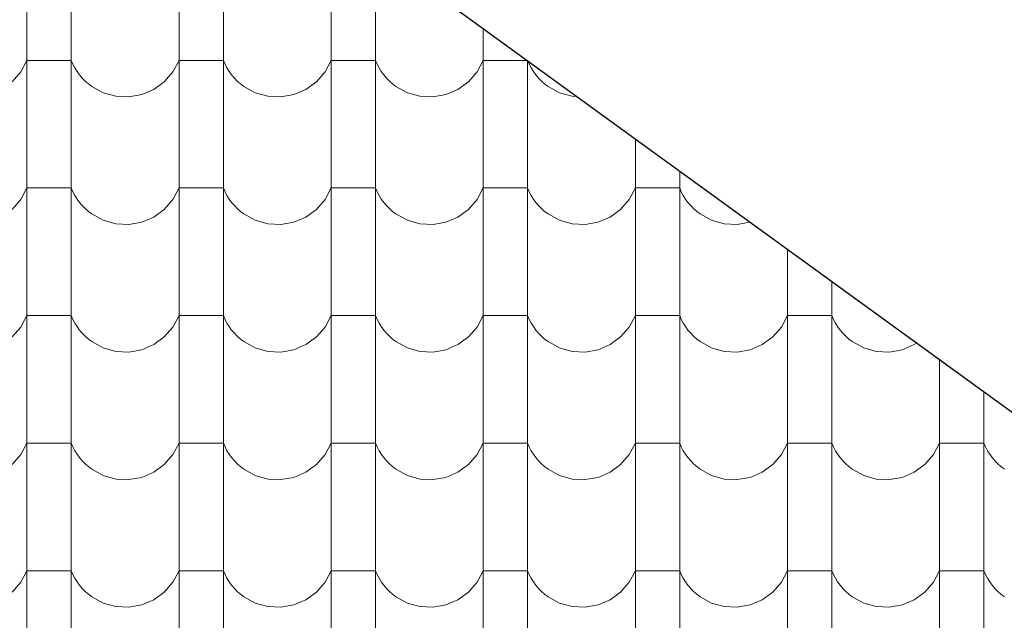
# Model space of a CAD drawing. Header units: millimetres. Extents: x -61343 to 9939, y -6894 to 7453.
# Tile 252 of 255: x 4396 to 4610, y -3458 to -3328. Entities that reach past the tile are written whole.
import ezdxf

# ---------------------------------------------------------------- set-up
doc = ezdxf.new("R2010")
doc.units = ezdxf.units.MM
doc.header["$MEASUREMENT"] = 0
doc.layers.add('810-G Ogólne', color=7, linetype='Continuous')
doc.layers.add('990-D Import IFC', color=7, linetype='Continuous')

# ---------------------------------------------------------------- blocks, each defined once
blk = doc.blocks.new('*X1822', base_point=(515069.4, 47309.9))
at = {"layer": '990-D Import IFC', "color": 251, "linetype": 'Continuous', "lineweight": 13, "true_color": 0x6a6a6a}
for p, q in [((553961.4, -17231.1), (553961.4, -17508.1)), ((554057.5, -17231.1), (554057.5, -17508.1)), ((554291.4, -17231.1), (554291.4, -17508.1)), ((554387.5, -17231.1), (554387.5, -17508.1)), ((554621.4, -17231.1), (554621.4, -17508.1)), ((554717.5, -17231.1), (554717.5, -17508.1)), ((554951.4, -17270.7), (554951.4, -17508.1)), ((553948.1, -17364.2), (553961.4, -17339.2)), ((554009.4, -17339.2), (553961.4, -17339.2)), ((554057.5, -17339.2), (554009.4, -17339.2)), ((554057.5, -17339.2), (554061.1, -17347.5)), ((554278.1, -17364.2), (554291.4, -17339.2)), ((554339.4, -17339.2), (554291.4, -17339.2)), ((554387.5, -17339.2), (554339.4, -17339.2)), ((554387.5, -17339.2), (554391.1, -17347.5)), ((554608.1, -17364.2), (554621.4, -17339.2)), ((554669.4, -17339.2), (554621.4, -17339.2)), ((554717.5, -17339.2), (554669.4, -17339.2)), ((554717.5, -17339.2), (554721.1, -17347.5)), ((554938.1, -17364.2), (554951.4, -17339.2)), ((554999.4, -17339.2), (554951.4, -17339.2)), ((555045.7, -17339.2), (554999.4, -17339.2)), ((555047.5, -17340.5), (555047.5, -17508.1)), ((555048.3, -17341.1), (555051.1, -17347.5)), ((553929.4, -17385.7), (553948.1, -17364.2)), ((554061.1, -17347.5), (554065.4, -17355.6)), ((554065.4, -17355.6), (554070.2, -17363.3)), ((554070.2, -17363.3), (554075.5, -17370.7)), ((554259.4, -17385.7), (554278.1, -17364.2)), ((554391.1, -17347.5), (554395.4, -17355.6)), ((554395.4, -17355.6), (554400.2, -17363.3)), ((554400.2, -17363.3), (554405.5, -17370.7)), ((554589.4, -17385.7), (554608.1, -17364.2)), ((554721.1, -17347.5), (554725.4, -17355.6)), ((554725.4, -17355.6), (554730.2, -17363.3)), ((554730.2, -17363.3), (554735.5, -17370.7)), ((554919.4, -17385.7), (554938.1, -17364.2)), ((555051.1, -17347.5), (555055.4, -17355.6)), ((555055.4, -17355.6), (555060.2, -17363.3)), ((555060.2, -17363.3), (555065.5, -17370.7)), ((554075.5, -17370.7), (554081.4, -17377.6)), ((554081.4, -17377.6), (554087.8, -17384.1)), ((554087.8, -17384.1), (554094.6, -17390.2)), ((554236.5, -17402.4), (554259.4, -17385.7)), ((554405.5, -17370.7), (554411.4, -17377.6)), ((554411.4, -17377.6), (554417.8, -17384.1)), ((554417.8, -17384.1), (554424.6, -17390.2)), ((554566.5, -17402.4), (554589.4, -17385.7)), ((554735.5, -17370.7), (554741.4, -17377.6)), ((554741.4, -17377.6), (554747.8, -17384.1)), ((554747.8, -17384.1), (554754.6, -17390.2)), ((554896.5, -17402.4), (554919.4, -17385.7)), ((555065.5, -17370.7), (555071.4, -17377.6)), ((555071.4, -17377.6), (555077.8, -17384.1)), ((555077.8, -17384.1), (555084.6, -17390.2)), ((554094.6, -17390.2), (554101.9, -17395.7)), ((554101.9, -17395.7), (554126.7, -17409.4)), ((554126.7, -17409.4), (554154.1, -17417.1)), ((554210.4, -17413.5), (554236.5, -17402.4)), ((554424.6, -17390.2), (554431.9, -17395.7)), ((554431.9, -17395.7), (554456.7, -17409.4)), ((554456.7, -17409.4), (554484.1, -17417.1)), ((554540.4, -17413.5), (554566.5, -17402.4)), ((554754.6, -17390.2), (554761.9, -17395.7)), ((554761.9, -17395.7), (554786.7, -17409.4)), ((554786.7, -17409.4), (554814.1, -17417.1)), ((554870.4, -17413.5), (554896.5, -17402.4)), ((555084.6, -17390.2), (555091.9, -17395.7)), ((555091.9, -17395.7), (555116.7, -17409.4)), ((555116.7, -17409.4), (555144.1, -17417.1)), ((554154.1, -17417.1), (554182.4, -17418.5)), ((554182.4, -17418.5), (554210.4, -17413.5)), ((554484.1, -17417.1), (554512.4, -17418.5)), ((554512.4, -17418.5), (554540.4, -17413.5)), ((554814.1, -17417.1), (554842.4, -17418.5)), ((554842.4, -17418.5), (554870.4, -17413.5)), ((555144.1, -17417.1), (555153.7, -17417.6)), ((553961.4, -17508.1), (553961.4, -17785.1)), ((554057.5, -17508.1), (554057.5, -17785.1)), ((554291.4, -17508.1), (554291.4, -17785.1)), ((554387.5, -17508.1), (554387.5, -17785.1)), ((554621.4, -17508.1), (554621.4, -17785.1)), ((554717.5, -17508.1), (554717.5, -17785.1)), ((554951.4, -17508.1), (554951.4, -17785.1)), ((555047.5, -17508.1), (555047.5, -17785.1)), ((555281.4, -17510.3), (555281.4, -17785.1)), ((555377.5, -17580.1), (555377.5, -17785.1)), ((553948.1, -17641.2), (553961.4, -17616.2)), ((554009.4, -17616.2), (553961.4, -17616.2)), ((554057.5, -17616.2), (554009.4, -17616.2)), ((554057.5, -17616.2), (554061.1, -17624.5)), ((554278.1, -17641.2), (554291.4, -17616.2)), ((554339.4, -17616.2), (554291.4, -17616.2)), ((554387.5, -17616.2), (554339.4, -17616.2)), ((554387.5, -17616.2), (554391.1, -17624.5)), ((554608.1, -17641.2), (554621.4, -17616.2)), ((554669.4, -17616.2), (554621.4, -17616.2)), ((554717.5, -17616.2), (554669.4, -17616.2)), ((554717.5, -17616.2), (554721.1, -17624.5)), ((554938.1, -17641.2), (554951.4, -17616.2)), ((554999.4, -17616.2), (554951.4, -17616.2)), ((555047.5, -17616.2), (554999.4, -17616.2)), ((555047.5, -17616.2), (555051.1, -17624.5)), ((555268.1, -17641.2), (555281.4, -17616.2)), ((555329.4, -17616.2), (555281.4, -17616.2)), ((555377.5, -17616.2), (555329.4, -17616.2)), ((555377.5, -17616.2), (555381.1, -17624.5)), ((553929.4, -17662.7), (553948.1, -17641.2)), ((554061.1, -17624.5), (554065.4, -17632.6)), ((554065.4, -17632.6), (554070.2, -17640.3)), ((554070.2, -17640.3), (554075.5, -17647.7)), ((554259.4, -17662.7), (554278.1, -17641.2)), ((554391.1, -17624.5), (554395.4, -17632.6)), ((554395.4, -17632.6), (554400.2, -17640.3)), ((554400.2, -17640.3), (554405.5, -17647.7)), ((554589.4, -17662.7), (554608.1, -17641.2)), ((554721.1, -17624.5), (554725.4, -17632.6)), ((554725.4, -17632.6), (554730.2, -17640.3)), ((554730.2, -17640.3), (554735.5, -17647.7)), ((554919.4, -17662.7), (554938.1, -17641.2)), ((555051.1, -17624.5), (555055.4, -17632.6)), ((555055.4, -17632.6), (555060.2, -17640.3)), ((555060.2, -17640.3), (555065.5, -17647.7)), ((555249.4, -17662.7), (555268.1, -17641.2)), ((555381.1, -17624.5), (555385.4, -17632.6)), ((555385.4, -17632.6), (555390.2, -17640.3)), ((555390.2, -17640.3), (555395.5, -17647.7)), ((554075.5, -17647.7), (554081.4, -17654.6)), ((554081.4, -17654.6), (554087.8, -17661.1)), ((554087.8, -17661.1), (554094.6, -17667.2)), ((554236.5, -17679.4), (554259.4, -17662.7)), ((554405.5, -17647.7), (554411.4, -17654.6)), ((554411.4, -17654.6), (554417.8, -17661.1)), ((554417.8, -17661.1), (554424.6, -17667.2)), ((554566.5, -17679.4), (554589.4, -17662.7)), ((554735.5, -17647.7), (554741.4, -17654.6)), ((554741.4, -17654.6), (554747.8, -17661.1)), ((554747.8, -17661.1), (554754.6, -17667.2)), ((554896.5, -17679.4), (554919.4, -17662.7)), ((555065.5, -17647.7), (555071.4, -17654.6)), ((555071.4, -17654.6), (555077.8, -17661.1)), ((555077.8, -17661.1), (555084.6, -17667.2)), ((555226.5, -17679.4), (555249.4, -17662.7)), ((555395.5, -17647.7), (555401.4, -17654.6)), ((555401.4, -17654.6), (555407.8, -17661.1)), ((555407.8, -17661.1), (555414.6, -17667.2)), ((554094.6, -17667.2), (554101.9, -17672.7)), ((554101.9, -17672.7), (554126.7, -17686.4)), ((554126.7, -17686.4), (554154.1, -17694.1)), ((554210.4, -17690.5), (554236.5, -17679.4)), ((554424.6, -17667.2), (554431.9, -17672.7)), ((554431.9, -17672.7), (554456.7, -17686.4)), ((554456.7, -17686.4), (554484.1, -17694.1)), ((554540.4, -17690.5), (554566.5, -17679.4)), ((554754.6, -17667.2), (554761.9, -17672.7)), ((554761.9, -17672.7), (554786.7, -17686.4)), ((554786.7, -17686.4), (554814.1, -17694.1)), ((554870.4, -17690.5), (554896.5, -17679.4)), ((555084.6, -17667.2), (555091.9, -17672.7)), ((555091.9, -17672.7), (555116.7, -17686.4)), ((555116.7, -17686.4), (555144.1, -17694.1)), ((555200.4, -17690.5), (555226.5, -17679.4)), ((555414.6, -17667.2), (555421.9, -17672.7)), ((555421.9, -17672.7), (555446.7, -17686.4)), ((555446.7, -17686.4), (555474.1, -17694.1)), ((554154.1, -17694.1), (554182.4, -17695.5)), ((554182.4, -17695.5), (554210.4, -17690.5)), ((554484.1, -17694.1), (554512.4, -17695.5)), ((554512.4, -17695.5), (554540.4, -17690.5)), ((554814.1, -17694.1), (554842.4, -17695.5)), ((554842.4, -17695.5), (554870.4, -17690.5)), ((555144.1, -17694.1), (555172.4, -17695.5)), ((555172.4, -17695.5), (555200.4, -17690.5)), ((555474.1, -17694.1), (555502.4, -17695.5)), ((555502.4, -17695.5), (555529.7, -17690.6)), ((555611.4, -17749.9), (555611.4, -17785.1)), ((553961.4, -17785.1), (553961.4, -18062.1)), ((554057.5, -17785.1), (554057.5, -18062.1)), ((554291.4, -17785.1), (554291.4, -18062.1)), ((554387.5, -17785.1), (554387.5, -18062.1)), ((554621.4, -17785.1), (554621.4, -18062.1)), ((554717.5, -17785.1), (554717.5, -18062.1)), ((554951.4, -17785.1), (554951.4, -18062.1)), ((555047.5, -17785.1), (555047.5, -18062.1)), ((555281.4, -17785.1), (555281.4, -18062.1)), ((555377.5, -17785.1), (555377.5, -18062.1)), ((555611.4, -17785.1), (555611.4, -18062.1)), ((555707.5, -17819.7), (555707.5, -18062.1)), ((553948.1, -17918.2), (553961.4, -17893.2)), ((554009.4, -17893.2), (553961.4, -17893.2)), ((554057.5, -17893.2), (554009.4, -17893.2)), ((554057.5, -17893.2), (554061.1, -17901.5)), ((554278.1, -17918.2), (554291.4, -17893.2)), ((554339.4, -17893.2), (554291.4, -17893.2)), ((554387.5, -17893.2), (554339.4, -17893.2)), ((554387.5, -17893.2), (554391.1, -17901.5)), ((554608.1, -17918.2), (554621.4, -17893.2)), ((554669.4, -17893.2), (554621.4, -17893.2)), ((554717.5, -17893.2), (554669.4, -17893.2)), ((554717.5, -17893.2), (554721.1, -17901.5)), ((554938.1, -17918.2), (554951.4, -17893.2)), ((554999.4, -17893.2), (554951.4, -17893.2)), ((555047.5, -17893.2), (554999.4, -17893.2)), ((555047.5, -17893.2), (555051.1, -17901.5)), ((555268.1, -17918.2), (555281.4, -17893.2)), ((555329.4, -17893.2), (555281.4, -17893.2)), ((555377.5, -17893.2), (555329.4, -17893.2)), ((555377.5, -17893.2), (555381.1, -17901.5)), ((555598.1, -17918.2), (555611.4, -17893.2)), ((555659.4, -17893.2), (555611.4, -17893.2)), ((555707.5, -17893.2), (555659.4, -17893.2)), ((555707.5, -17893.2), (555711.1, -17901.5)), ((553929.4, -17939.7), (553948.1, -17918.2)), ((554061.1, -17901.5), (554065.4, -17909.6)), ((554065.4, -17909.6), (554070.2, -17917.3)), ((554070.2, -17917.3), (554075.5, -17924.7)), ((554259.4, -17939.7), (554278.1, -17918.2)), ((554391.1, -17901.5), (554395.4, -17909.6)), ((554395.4, -17909.6), (554400.2, -17917.3)), ((554400.2, -17917.3), (554405.5, -17924.7)), ((554589.4, -17939.7), (554608.1, -17918.2)), ((554721.1, -17901.5), (554725.4, -17909.6)), ((554725.4, -17909.6), (554730.2, -17917.3)), ((554730.2, -17917.3), (554735.5, -17924.7)), ((554919.4, -17939.7), (554938.1, -17918.2)), ((555051.1, -17901.5), (555055.4, -17909.6)), ((555055.4, -17909.6), (555060.2, -17917.3)), ((555060.2, -17917.3), (555065.5, -17924.7)), ((555249.4, -17939.7), (555268.1, -17918.2)), ((555381.1, -17901.5), (555385.4, -17909.6)), ((555385.4, -17909.6), (555390.2, -17917.3)), ((555390.2, -17917.3), (555395.5, -17924.7)), ((555579.4, -17939.7), (555598.1, -17918.2)), ((555711.1, -17901.5), (555715.4, -17909.6)), ((555715.4, -17909.6), (555720.2, -17917.3)), ((555720.2, -17917.3), (555725.5, -17924.7)), ((554075.5, -17924.7), (554081.4, -17931.6)), ((554081.4, -17931.6), (554087.8, -17938.1)), ((554087.8, -17938.1), (554094.6, -17944.2)), ((554236.5, -17956.4), (554259.4, -17939.7)), ((554405.5, -17924.7), (554411.4, -17931.6)), ((554411.4, -17931.6), (554417.8, -17938.1)), ((554417.8, -17938.1), (554424.6, -17944.2)), ((554566.5, -17956.4), (554589.4, -17939.7)), ((554735.5, -17924.7), (554741.4, -17931.6)), ((554741.4, -17931.6), (554747.8, -17938.1)), ((554747.8, -17938.1), (554754.6, -17944.2)), ((554896.5, -17956.4), (554919.4, -17939.7)), ((555065.5, -17924.7), (555071.4, -17931.6)), ((555071.4, -17931.6), (555077.8, -17938.1)), ((555077.8, -17938.1), (555084.6, -17944.2)), ((555226.5, -17956.4), (555249.4, -17939.7)), ((555395.5, -17924.7), (555401.4, -17931.6)), ((555401.4, -17931.6), (555407.8, -17938.1)), ((555407.8, -17938.1), (555414.6, -17944.2)), ((555556.5, -17956.4), (555579.4, -17939.7)), ((555725.5, -17924.7), (555731.4, -17931.6)), ((555731.4, -17931.6), (555737.8, -17938.1)), ((555737.8, -17938.1), (555744.6, -17944.2)), ((554094.6, -17944.2), (554101.9, -17949.7)), ((554101.9, -17949.7), (554126.7, -17963.4)), ((554126.7, -17963.4), (554154.1, -17971.1)), ((554210.4, -17967.5), (554236.5, -17956.4)), ((554424.6, -17944.2), (554431.9, -17949.7)), ((554431.9, -17949.7), (554456.7, -17963.4)), ((554456.7, -17963.4), (554484.1, -17971.1)), ((554540.4, -17967.5), (554566.5, -17956.4)), ((554754.6, -17944.2), (554761.9, -17949.7)), ((554761.9, -17949.7), (554786.7, -17963.4)), ((554786.7, -17963.4), (554814.1, -17971.1)), ((554870.4, -17967.5), (554896.5, -17956.4)), ((555084.6, -17944.2), (555091.9, -17949.7)), ((555091.9, -17949.7), (555116.7, -17963.4)), ((555116.7, -17963.4), (555144.1, -17971.1)), ((555200.4, -17967.5), (555226.5, -17956.4)), ((555414.6, -17944.2), (555421.9, -17949.7)), ((555421.9, -17949.7), (555446.7, -17963.4)), ((555446.7, -17963.4), (555474.1, -17971.1)), ((555530.4, -17967.5), (555556.5, -17956.4)), ((555744.6, -17944.2), (555751.9, -17949.7)), ((555751.9, -17949.7), (555776.7, -17963.4)), ((555776.7, -17963.4), (555804.1, -17971.1)), ((555860.4, -17967.5), (555886.5, -17956.4)), ((555886.5, -17956.4), (555891.1, -17953)), ((554154.1, -17971.1), (554182.4, -17972.5)), ((554182.4, -17972.5), (554210.4, -17967.5)), ((554484.1, -17971.1), (554512.4, -17972.5)), ((554512.4, -17972.5), (554540.4, -17967.5)), ((554814.1, -17971.1), (554842.4, -17972.5)), ((554842.4, -17972.5), (554870.4, -17967.5)), ((555144.1, -17971.1), (555172.4, -17972.5)), ((555172.4, -17972.5), (555200.4, -17967.5)), ((555474.1, -17971.1), (555502.4, -17972.5)), ((555502.4, -17972.5), (555530.4, -17967.5)), ((555804.1, -17971.1), (555832.4, -17972.5)), ((555832.4, -17972.5), (555860.4, -17967.5)), ((555941.4, -17989.6), (555941.4, -18062.1)), ((553961.4, -18062.1), (553961.4, -18339.1)), ((554057.5, -18062.1), (554057.5, -18339.1)), ((554291.4, -18062.1), (554291.4, -18339.1)), ((554387.5, -18062.1), (554387.5, -18339.1)), ((554621.4, -18062.1), (554621.4, -18339.1)), ((554717.5, -18062.1), (554717.5, -18339.1)), ((554951.4, -18062.1), (554951.4, -18339.1)), ((555047.5, -18062.1), (555047.5, -18339.1)), ((555281.4, -18062.1), (555281.4, -18339.1)), ((555377.5, -18062.1), (555377.5, -18339.1)), ((555611.4, -18062.1), (555611.4, -18339.1)), ((555707.5, -18062.1), (555707.5, -18339.1)), ((555941.4, -18062.1), (555941.4, -18339.1)), ((556037.5, -18059.3), (556037.5, -18062.1)), ((556037.5, -18062.1), (556037.5, -18339.1)), ((553948.1, -18195.2), (553961.4, -18170.2)), ((554009.4, -18170.2), (553961.4, -18170.2)), ((554057.5, -18170.2), (554009.4, -18170.2)), ((554057.5, -18170.2), (554061.1, -18178.5)), ((554061.1, -18178.5), (554065.4, -18186.6)), ((554278.1, -18195.2), (554291.4, -18170.2)), ((554339.4, -18170.2), (554291.4, -18170.2)), ((554387.5, -18170.2), (554339.4, -18170.2)), ((554387.5, -18170.2), (554391.1, -18178.5)), ((554391.1, -18178.5), (554395.4, -18186.6)), ((554608.1, -18195.2), (554621.4, -18170.2)), ((554669.4, -18170.2), (554621.4, -18170.2)), ((554717.5, -18170.2), (554669.4, -18170.2)), ((554717.5, -18170.2), (554721.1, -18178.5)), ((554721.1, -18178.5), (554725.4, -18186.6)), ((554938.1, -18195.2), (554951.4, -18170.2)), ((554999.4, -18170.2), (554951.4, -18170.2)), ((555047.5, -18170.2), (554999.4, -18170.2)), ((555047.5, -18170.2), (555051.1, -18178.5)), ((555051.1, -18178.5), (555055.4, -18186.6)), ((555268.1, -18195.2), (555281.4, -18170.2)), ((555329.4, -18170.2), (555281.4, -18170.2)), ((555377.5, -18170.2), (555329.4, -18170.2)), ((555377.5, -18170.2), (555381.1, -18178.5)), ((555381.1, -18178.5), (555385.4, -18186.6)), ((555598.1, -18195.2), (555611.4, -18170.2)), ((555659.4, -18170.2), (555611.4, -18170.2)), ((555707.5, -18170.2), (555659.4, -18170.2)), ((555707.5, -18170.2), (555711.1, -18178.5)), ((555711.1, -18178.5), (555715.4, -18186.6)), ((555928.1, -18195.2), (555941.4, -18170.2)), ((555989.4, -18170.2), (555941.4, -18170.2)), ((556037.5, -18170.2), (555989.4, -18170.2)), ((556037.5, -18170.2), (556041.1, -18178.5)), ((556041.1, -18178.5), (556045.4, -18186.6)), ((553929.4, -18216.7), (553948.1, -18195.2)), ((554065.4, -18186.6), (554070.2, -18194.3)), ((554070.2, -18194.3), (554075.5, -18201.7)), ((554259.4, -18216.7), (554278.1, -18195.2)), ((554395.4, -18186.6), (554400.2, -18194.3)), ((554400.2, -18194.3), (554405.5, -18201.7)), ((554589.4, -18216.7), (554608.1, -18195.2)), ((554725.4, -18186.6), (554730.2, -18194.3)), ((554730.2, -18194.3), (554735.5, -18201.7)), ((554919.4, -18216.7), (554938.1, -18195.2)), ((555055.4, -18186.6), (555060.2, -18194.3)), ((555060.2, -18194.3), (555065.5, -18201.7)), ((555249.4, -18216.7), (555268.1, -18195.2)), ((555385.4, -18186.6), (555390.2, -18194.3)), ((555390.2, -18194.3), (555395.5, -18201.7)), ((555579.4, -18216.7), (555598.1, -18195.2)), ((555715.4, -18186.6), (555720.2, -18194.3)), ((555720.2, -18194.3), (555725.5, -18201.7)), ((555909.4, -18216.7), (555928.1, -18195.2)), ((556045.4, -18186.6), (556050.2, -18194.3)), ((556050.2, -18194.3), (556055.5, -18201.7)), ((554075.5, -18201.7), (554081.4, -18208.6)), ((554081.4, -18208.6), (554087.8, -18215.1)), ((554087.8, -18215.1), (554094.6, -18221.2)), ((554094.6, -18221.2), (554101.9, -18226.7)), ((554236.5, -18233.4), (554259.4, -18216.7)), ((554405.5, -18201.7), (554411.4, -18208.6)), ((554411.4, -18208.6), (554417.8, -18215.1)), ((554417.8, -18215.1), (554424.6, -18221.2)), ((554424.6, -18221.2), (554431.9, -18226.7)), ((554566.5, -18233.4), (554589.4, -18216.7)), ((554735.5, -18201.7), (554741.4, -18208.6)), ((554741.4, -18208.6), (554747.8, -18215.1)), ((554747.8, -18215.1), (554754.6, -18221.2)), ((554754.6, -18221.2), (554761.9, -18226.7)), ((554896.5, -18233.4), (554919.4, -18216.7)), ((555065.5, -18201.7), (555071.4, -18208.6)), ((555071.4, -18208.6), (555077.8, -18215.1)), ((555077.8, -18215.1), (555084.6, -18221.2)), ((555084.6, -18221.2), (555091.9, -18226.7)), ((555226.5, -18233.4), (555249.4, -18216.7)), ((555395.5, -18201.7), (555401.4, -18208.6)), ((555401.4, -18208.6), (555407.8, -18215.1)), ((555407.8, -18215.1), (555414.6, -18221.2)), ((555414.6, -18221.2), (555421.9, -18226.7)), ((555556.5, -18233.4), (555579.4, -18216.7)), ((555725.5, -18201.7), (555731.4, -18208.6)), ((555731.4, -18208.6), (555737.8, -18215.1)), ((555737.8, -18215.1), (555744.6, -18221.2)), ((555744.6, -18221.2), (555751.9, -18226.7)), ((555886.5, -18233.4), (555909.4, -18216.7)), ((556055.5, -18201.7), (556061.4, -18208.6)), ((556061.4, -18208.6), (556067.8, -18215.1)), ((556067.8, -18215.1), (556074.6, -18221.2)), ((556074.6, -18221.2), (556081.9, -18226.7)), ((554101.9, -18226.7), (554126.7, -18240.4)), ((554126.7, -18240.4), (554154.1, -18248.1)), ((554210.4, -18244.5), (554236.5, -18233.4)), ((554431.9, -18226.7), (554456.7, -18240.4)), ((554456.7, -18240.4), (554484.1, -18248.1)), ((554540.4, -18244.5), (554566.5, -18233.4)), ((554761.9, -18226.7), (554786.7, -18240.4)), ((554786.7, -18240.4), (554814.1, -18248.1)), ((554870.4, -18244.5), (554896.5, -18233.4)), ((555091.9, -18226.7), (555116.7, -18240.4)), ((555116.7, -18240.4), (555144.1, -18248.1)), ((555200.4, -18244.5), (555226.5, -18233.4)), ((555421.9, -18226.7), (555446.7, -18240.4)), ((555446.7, -18240.4), (555474.1, -18248.1)), ((555530.4, -18244.5), (555556.5, -18233.4)), ((555751.9, -18226.7), (555776.7, -18240.4)), ((555776.7, -18240.4), (555804.1, -18248.1)), ((555860.4, -18244.5), (555886.5, -18233.4)), ((554154.1, -18248.1), (554182.4, -18249.5)), ((554182.4, -18249.5), (554210.4, -18244.5)), ((554484.1, -18248.1), (554512.4, -18249.5)), ((554512.4, -18249.5), (554540.4, -18244.5)), ((554814.1, -18248.1), (554842.4, -18249.5)), ((554842.4, -18249.5), (554870.4, -18244.5)), ((555144.1, -18248.1), (555172.4, -18249.5)), ((555172.4, -18249.5), (555200.4, -18244.5)), ((555474.1, -18248.1), (555502.4, -18249.5)), ((555502.4, -18249.5), (555530.4, -18244.5)), ((555804.1, -18248.1), (555832.4, -18249.5)), ((555832.4, -18249.5), (555860.4, -18244.5)), ((553961.4, -18339.1), (553961.4, -18616.1)), ((554057.5, -18339.1), (554057.5, -18616.1)), ((554291.4, -18339.1), (554291.4, -18616.1)), ((554387.5, -18339.1), (554387.5, -18616.1)), ((554621.4, -18339.1), (554621.4, -18616.1)), ((554717.5, -18339.1), (554717.5, -18616.1)), ((554951.4, -18339.1), (554951.4, -18616.1)), ((555047.5, -18339.1), (555047.5, -18616.1)), ((555281.4, -18339.1), (555281.4, -18616.1)), ((555377.5, -18339.1), (555377.5, -18616.1)), ((555611.4, -18339.1), (555611.4, -18616.1)), ((555707.5, -18339.1), (555707.5, -18616.1)), ((555941.4, -18339.1), (555941.4, -18616.1)), ((556037.5, -18339.1), (556037.5, -18616.1)), ((553948.1, -18472.2), (553961.4, -18447.2)), ((554009.4, -18447.2), (553961.4, -18447.2)), ((554057.5, -18447.2), (554009.4, -18447.2)), ((554057.5, -18447.2), (554061.1, -18455.5)), ((554061.1, -18455.5), (554065.4, -18463.6)), ((554278.1, -18472.2), (554291.4, -18447.2)), ((554339.4, -18447.2), (554291.4, -18447.2)), ((554387.5, -18447.2), (554339.4, -18447.2)), ((554387.5, -18447.2), (554391.1, -18455.5)), ((554391.1, -18455.5), (554395.4, -18463.6)), ((554608.1, -18472.2), (554621.4, -18447.2)), ((554669.4, -18447.2), (554621.4, -18447.2)), ((554717.5, -18447.2), (554669.4, -18447.2)), ((554717.5, -18447.2), (554721.1, -18455.5)), ((554721.1, -18455.5), (554725.4, -18463.6)), ((554938.1, -18472.2), (554951.4, -18447.2)), ((554999.4, -18447.2), (554951.4, -18447.2)), ((555047.5, -18447.2), (554999.4, -18447.2)), ((555047.5, -18447.2), (555051.1, -18455.5)), ((555051.1, -18455.5), (555055.4, -18463.6)), ((555268.1, -18472.2), (555281.4, -18447.2)), ((555329.4, -18447.2), (555281.4, -18447.2)), ((555377.5, -18447.2), (555329.4, -18447.2)), ((555377.5, -18447.2), (555381.1, -18455.5)), ((555381.1, -18455.5), (555385.4, -18463.6)), ((555598.1, -18472.2), (555611.4, -18447.2)), ((555659.4, -18447.2), (555611.4, -18447.2)), ((555707.5, -18447.2), (555659.4, -18447.2)), ((555707.5, -18447.2), (555711.1, -18455.5)), ((555711.1, -18455.5), (555715.4, -18463.6)), ((555928.1, -18472.2), (555941.4, -18447.2)), ((555989.4, -18447.2), (555941.4, -18447.2)), ((556037.5, -18447.2), (555989.4, -18447.2)), ((556037.5, -18447.2), (556041.1, -18455.5)), ((556041.1, -18455.5), (556045.4, -18463.6)), ((553929.4, -18493.7), (553948.1, -18472.2)), ((554065.4, -18463.6), (554070.2, -18471.3)), ((554070.2, -18471.3), (554075.5, -18478.7)), ((554259.4, -18493.7), (554278.1, -18472.2)), ((554395.4, -18463.6), (554400.2, -18471.3)), ((554400.2, -18471.3), (554405.5, -18478.7)), ((554589.4, -18493.7), (554608.1, -18472.2)), ((554725.4, -18463.6), (554730.2, -18471.3)), ((554730.2, -18471.3), (554735.5, -18478.7)), ((554919.4, -18493.7), (554938.1, -18472.2)), ((555055.4, -18463.6), (555060.2, -18471.3)), ((555060.2, -18471.3), (555065.5, -18478.7)), ((555249.4, -18493.7), (555268.1, -18472.2)), ((555385.4, -18463.6), (555390.2, -18471.3)), ((555390.2, -18471.3), (555395.5, -18478.7)), ((555579.4, -18493.7), (555598.1, -18472.2)), ((555715.4, -18463.6), (555720.2, -18471.3)), ((555720.2, -18471.3), (555725.5, -18478.7)), ((555909.4, -18493.7), (555928.1, -18472.2)), ((556045.4, -18463.6), (556050.2, -18471.3)), ((556050.2, -18471.3), (556055.5, -18478.7)), ((554075.5, -18478.7), (554081.4, -18485.6)), ((554081.4, -18485.6), (554087.8, -18492.1)), ((554087.8, -18492.1), (554094.6, -18498.2)), ((554094.6, -18498.2), (554101.9, -18503.7)), ((554236.5, -18510.4), (554259.4, -18493.7)), ((554405.5, -18478.7), (554411.4, -18485.6)), ((554411.4, -18485.6), (554417.8, -18492.1)), ((554417.8, -18492.1), (554424.6, -18498.2)), ((554424.6, -18498.2), (554431.9, -18503.7)), ((554566.5, -18510.4), (554589.4, -18493.7)), ((554735.5, -18478.7), (554741.4, -18485.6)), ((554741.4, -18485.6), (554747.8, -18492.1)), ((554747.8, -18492.1), (554754.6, -18498.2)), ((554754.6, -18498.2), (554761.9, -18503.7)), ((554896.5, -18510.4), (554919.4, -18493.7)), ((555065.5, -18478.7), (555071.4, -18485.6)), ((555071.4, -18485.6), (555077.8, -18492.1)), ((555077.8, -18492.1), (555084.6, -18498.2)), ((555084.6, -18498.2), (555091.9, -18503.7)), ((555226.5, -18510.4), (555249.4, -18493.7)), ((555395.5, -18478.7), (555401.4, -18485.6)), ((555401.4, -18485.6), (555407.8, -18492.1)), ((555407.8, -18492.1), (555414.6, -18498.2)), ((555414.6, -18498.2), (555421.9, -18503.7)), ((555556.5, -18510.4), (555579.4, -18493.7)), ((555725.5, -18478.7), (555731.4, -18485.6)), ((555731.4, -18485.6), (555737.8, -18492.1)), ((555737.8, -18492.1), (555744.6, -18498.2)), ((555744.6, -18498.2), (555751.9, -18503.7)), ((555886.5, -18510.4), (555909.4, -18493.7)), ((556055.5, -18478.7), (556061.4, -18485.6)), ((556061.4, -18485.6), (556067.8, -18492.1)), ((556067.8, -18492.1), (556074.6, -18498.2)), ((556074.6, -18498.2), (556081.9, -18503.7)), ((554101.9, -18503.7), (554126.7, -18517.4)), ((554126.7, -18517.4), (554154.1, -18525.1)), ((554210.4, -18521.5), (554236.5, -18510.4)), ((554431.9, -18503.7), (554456.7, -18517.4)), ((554456.7, -18517.4), (554484.1, -18525.1)), ((554540.4, -18521.5), (554566.5, -18510.4)), ((554761.9, -18503.7), (554786.7, -18517.4)), ((554786.7, -18517.4), (554814.1, -18525.1)), ((554870.4, -18521.5), (554896.5, -18510.4)), ((555091.9, -18503.7), (555116.7, -18517.4)), ((555116.7, -18517.4), (555144.1, -18525.1)), ((555200.4, -18521.5), (555226.5, -18510.4)), ((555421.9, -18503.7), (555446.7, -18517.4)), ((555446.7, -18517.4), (555474.1, -18525.1)), ((555530.4, -18521.5), (555556.5, -18510.4)), ((555751.9, -18503.7), (555776.7, -18517.4)), ((555776.7, -18517.4), (555804.1, -18525.1)), ((555860.4, -18521.5), (555886.5, -18510.4)), ((554154.1, -18525.1), (554182.4, -18526.5)), ((554182.4, -18526.5), (554210.4, -18521.5)), ((554484.1, -18525.1), (554512.4, -18526.5)), ((554512.4, -18526.5), (554540.4, -18521.5)), ((554814.1, -18525.1), (554842.4, -18526.5)), ((554842.4, -18526.5), (554870.4, -18521.5)), ((555144.1, -18525.1), (555172.4, -18526.5)), ((555172.4, -18526.5), (555200.4, -18521.5)), ((555474.1, -18525.1), (555502.4, -18526.5)), ((555502.4, -18526.5), (555530.4, -18521.5)), ((555804.1, -18525.1), (555832.4, -18526.5)), ((555832.4, -18526.5), (555860.4, -18521.5))]:
    blk.add_line(p, q, dxfattribs=at)
blk = doc.blocks.new('Wypełnienie_6_3', base_point=(515069.4, 47309.9))
at = {"layer": '990-D Import IFC', "color": 251, "linetype": 'Continuous', "lineweight": 13, "true_color": 0x6a6a6a}
blk.add_blockref('*X1822', (515069.4, 47309.9), dxfattribs=at)

msp = doc.modelspace()

# ---------------------------------------------------------------- linework, layer by layer
at = {"layer": '810-G Ogólne', "color": 7, "linetype": 'Continuous', "lineweight": 25}
msp.add_line((4836.669, -3576.299), (4292.669, -3181.299), dxfattribs=at)
at = {"layer": '990-D Import IFC', "color": 7, "linetype": 'Continuous', "lineweight": 13}
msp.add_lwpolyline([(1399.669, -3181.299), (824.669, -3576.299), (4836.669, -3576.299), (4292.669, -3181.299), (4232.373, -3225.08), (4233.306, -3181.299), (3972.204, -3181.299), (3972.204, -3221.126), (3916.26, -3221.126), (3916.26, -3181.299)], close=True, dxfattribs=at)

# ---------------------------------------------------------------- block references
at = {"layer": '990-D Import IFC', "color": 251, "linetype": 'Continuous', "lineweight": 13, "true_color": 0x6a6a6a, "xscale": 0.1, "yscale": 0.1, "zscale": 0.1}
msp.add_blockref('Wypełnienie_6_3', (508.562, 3128.573), dxfattribs=at)

doc.saveas('drawing.dxf')
